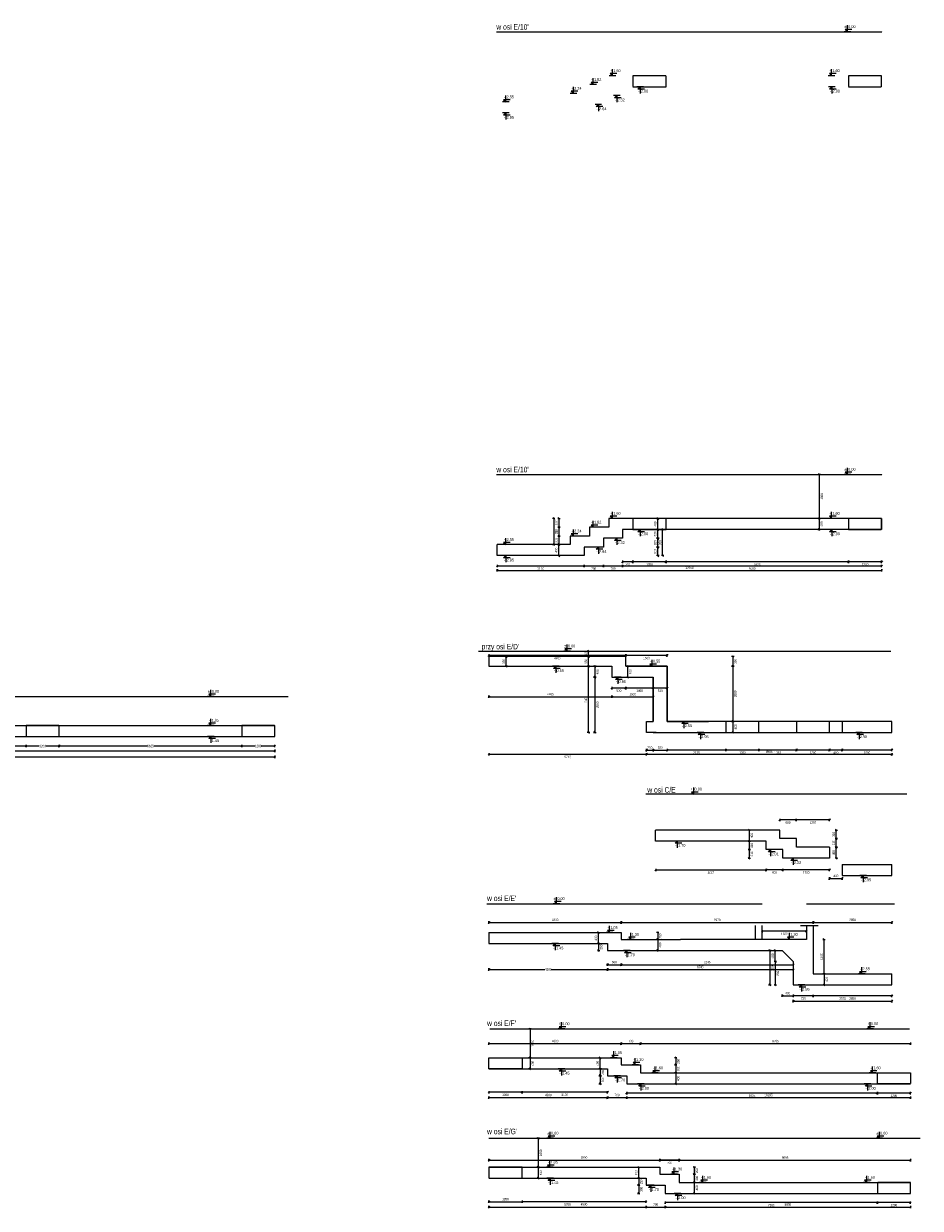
# Model space of a CAD drawing. Header units: millimetres. Extents: x -1893473 to 942156, y -534599 to 942944.
# Tile 4 of 16: x -232067 to -199528, y -241505 to -198500. Entities that reach past the tile are written whole.
import ezdxf
from ezdxf.enums import TextEntityAlignment as Align

# ---------------------------------------------------------------- set-up
doc = ezdxf.new("R2010")
doc.units = ezdxf.units.MM
doc.header["$LTSCALE"] = 0.2
doc.linetypes.add('HIDDEN', pattern=[9.525, 6.35, -3.175])
doc.layers.add('AutoCAD_Structural_Detailing_symbole graficzne', color=7, linetype='Continuous')
for name, color, linetype, lineweight in [('P-Linia4', 253, 'Continuous', 13), ('P-Opis fundamenty', 193, 'Continuous', 9), ('P-Przerywana', 13, 'HIDDEN', 18), ('P-Wymiar', 142, 'Continuous', 9)]:
    doc.layers.add(name, color=color, linetype=linetype, lineweight=lineweight)
doc.styles.add('ROMANS', font='arial.ttf', dxfattribs={"width": 0.7})
doc.styles.add('STYLE1', font='ARIALN.TTF')
doc.dimstyles.new('A50', dxfattribs={"dimscale": 50, "dimtxt": 1.75, "dimasz": 0.05, "dimexe": 0, "dimexo": 0, "dimgap": 1, "dimtad": 1, "dimdec": 0, "dimrnd": 1, "dimdsep": 46, "dimtxsty": 'ROMANS', "dimblk": '[[[[[[[[', "dimcen": 2, "dimdle": 2, "dimse1": 1, "dimse2": 1, "dimclrd": 256, "dimclrt": 1, "dimadec": 0, "dimazin": 0, "dimtfac": 1, "dimtdec": 0, "dimtix": 1, "dimtmove": 2, "dimatfit": 3, "dimldrblk": '[[[[[[[[', "dimfxl": 1, "dimtvp": 0.6, "dimtolj": 1, "dimlwd": -1, "dimarcsym": 0})

# ---------------------------------------------------------------- blocks, each defined once
blk = doc.blocks.new('[[[[[[[[')
at = {"layer": 'P-Wymiar'}
for p, q in [((-13, -13), (13, 13)), ((0, 0), (-5, 0)), ((0, 18), (0, -18))]:
    blk.add_line(p, q, dxfattribs=at)
blk = doc.blocks.new('A$C6E807FF6')
at = {"layer": 'AutoCAD_Structural_Detailing_symbole graficzne', "color": 1, "lineweight": 0}
for p, q in [((14166.9, 16409.7), (13926.9, 16409.7)), ((13926.9, 16409.7), (14006.9, 16329.7)), ((14006.9, 16329.7), (14006.9, 16569.7)), ((14126.9, 16329.7), (13886.9, 16329.7)), ((17092.7, 15779.7), (17092.7, 16019.7)), ((13714, 15779.7), (13474, 15779.7)), ((13514, 15699.7), (13594, 15779.7)), ((13754, 15699.7), (13514, 15699.7)), ((13594, 15779.7), (13594, 15539.7)), ((17212.7, 15779.7), (16972.7, 15779.7)), ((17252.7, 15859.7), (17012.7, 15859.7)), ((17012.7, 15859.7), (17092.7, 15779.7)), ((15964.1, 15379.7), (15724.1, 15379.7)), ((15764.1, 15299.7), (15844.1, 15379.7)), ((16004.1, 15299.7), (15764.1, 15299.7)), ((15844.1, 15379.7), (15844.1, 15139.7)), ((1199.8, 14685.8), (959.8, 14685.8)), ((1239.8, 14765.8), (999.8, 14765.8)), ((999.8, 14765.8), (1079.8, 14685.8)), ((1079.8, 14685.8), (1079.8, 14925.8)), ((1079.8, 13635.8), (1079.8, 13875.8)), ((18364.1, 13779.7), (18124.1, 13779.7)), ((18164.1, 13699.7), (18244.1, 13779.7)), ((18244.1, 13779.7), (18244.1, 13539.7)), ((1199.8, 13635.8), (959.8, 13635.8)), ((1239.8, 13715.8), (999.8, 13715.8)), ((999.8, 13715.8), (1079.8, 13635.8)), ((18404.1, 13699.7), (18164.1, 13699.7)), ((18964.1, 13379.7), (18724.1, 13379.7)), ((18764.1, 13299.7), (18844.1, 13379.7)), ((18844.1, 13379.7), (18844.1, 13139.7)), ((24719.1, 13379.7), (24479.1, 13379.7)), ((24519.1, 13299.7), (24599.1, 13379.7)), ((24599.1, 13379.7), (24599.1, 13139.7)), ((1199.8, 13235.8), (959.8, 13235.8)), ((999.8, 13155.8), (1079.8, 13235.8)), ((1239.8, 13155.8), (999.8, 13155.8)), ((1079.8, 13235.8), (1079.8, 12995.8)), ((19004.1, 13299.7), (18764.1, 13299.7)), ((24759.1, 13299.7), (24519.1, 13299.7)), ((18764.3, 11215), (18524.3, 11215)), ((18524.3, 11215), (18604.3, 11135)), ((18604.3, 11135), (18604.3, 11375)), ((18724.3, 11135), (18484.3, 11135)), ((18123.3, 9435), (17883.3, 9435)), ((17923.3, 9355), (18003.3, 9435)), ((18163.3, 9355), (17923.3, 9355)), ((18003.3, 9435), (18003.3, 9195)), ((21511.9, 9125), (21271.9, 9125)), ((21311.9, 9045), (21391.9, 9125)), ((21551.9, 9045), (21311.9, 9045)), ((21391.9, 9125), (21391.9, 8885)), ((22323, 8815), (22083, 8815)), ((22123, 8735), (22203, 8815)), ((22363, 8735), (22123, 8735)), ((22203, 8815), (22203, 8575)), ((24865.8, 8185), (24625.8, 8185)), ((24665.8, 8105), (24745.8, 8185)), ((24745.8, 8185), (24745.8, 7945)), ((24905.8, 8105), (24665.8, 8105)), ((13624.9, 7162.1), (13624.9, 7402.1)), ((13744.9, 7162.1), (13504.9, 7162.1)), ((13784.9, 7242.1), (13544.9, 7242.1)), ((13544.9, 7242.1), (13624.9, 7162.1)), ((15668.1, 6112.1), (15428.1, 6112.1)), ((15708.1, 6192.1), (15468.1, 6192.1)), ((15468.1, 6192.1), (15548.1, 6112.1)), ((15548.1, 6112.1), (15548.1, 6352.1)), ((16319, 5862.1), (16319, 6102.1)), ((22079.1, 5862.1), (22079.1, 6102.1)), ((13695.7, 5712.1), (13455.7, 5712.1)), ((13495.7, 5632.1), (13575.7, 5712.1)), ((13735.7, 5632.1), (13495.7, 5632.1)), ((13575.7, 5712.1), (13575.7, 5472.1)), ((16439, 5862.1), (16199, 5862.1)), ((16479, 5942.1), (16239, 5942.1)), ((16239, 5942.1), (16319, 5862.1)), ((22199.1, 5862.1), (21959.1, 5862.1)), ((22239.1, 5942.1), (21999.1, 5942.1)), ((21999.1, 5942.1), (22079.1, 5862.1)), ((16289, 5462.1), (16049, 5462.1)), ((16089, 5382.1), (16169, 5462.1)), ((16329, 5382.1), (16089, 5382.1)), ((16169, 5462.1), (16169, 5222.1)), ((24697.3, 4612.1), (24697.3, 4852.1)), ((24817.3, 4612.1), (24577.3, 4612.1)), ((24857.3, 4692.1), (24617.3, 4692.1)), ((24617.3, 4692.1), (24697.3, 4612.1)), ((22628.8, 4212.1), (22388.8, 4212.1)), ((22428.8, 4132.1), (22508.8, 4212.1)), ((22668.8, 4132.1), (22428.8, 4132.1)), ((22508.8, 4212.1), (22508.8, 3972.1)), ((13919, 2616.4), (13679, 2616.4)), ((13959, 2696.4), (13719, 2696.4)), ((13719, 2696.4), (13799, 2616.4)), ((13799, 2616.4), (13799, 2856.4)), ((25119.4, 2616.4), (24879.4, 2616.4)), ((25159.4, 2696.4), (24919.4, 2696.4)), ((24919.4, 2696.4), (24999.4, 2616.4)), ((24999.4, 2616.4), (24999.4, 2856.4)), ((15702.1, 1566.4), (15702.1, 1806.4)), ((15822.1, 1566.4), (15582.1, 1566.4)), ((15862.1, 1646.4), (15622.1, 1646.4)), ((15622.1, 1646.4), (15702.1, 1566.4)), ((16600.9, 1316.4), (16360.9, 1316.4)), ((16640.9, 1396.4), (16400.9, 1396.4)), ((16400.9, 1396.4), (16480.9, 1316.4)), ((16480.9, 1316.4), (16480.9, 1556.4)), ((13919, 1166.4), (13679, 1166.4)), ((13719, 1086.4), (13799, 1166.4)), ((13959, 1086.4), (13719, 1086.4)), ((13799, 1166.4), (13799, 926.4)), ((15939, 916.4), (15699, 916.4)), ((15739, 836.4), (15819, 916.4)), ((15819, 916.4), (15819, 676.4)), ((17315.6, 1016.4), (17075.6, 1016.4)), ((17355.6, 1096.4), (17115.6, 1096.4)), ((17115.6, 1096.4), (17195.6, 1016.4)), ((17195.6, 1016.4), (17195.6, 1256.4)), ((25211.4, 1016.4), (24971.4, 1016.4)), ((25251.4, 1096.4), (25011.4, 1096.4)), ((25011.4, 1096.4), (25091.4, 1016.4)), ((25091.4, 1016.4), (25091.4, 1256.4)), ((15979, 836.4), (15739, 836.4)), ((16802.7, 616.4), (16562.7, 616.4)), ((16602.7, 536.4), (16682.7, 616.4)), ((16842.7, 536.4), (16602.7, 536.4)), ((16682.7, 616.4), (16682.7, 376.4)), ((25030, 616.4), (24790, 616.4)), ((24830, 536.4), (24910, 616.4)), ((25070, 536.4), (24830, 536.4)), ((24910, 616.4), (24910, 376.4)), ((13555, -1276.4), (13315, -1276.4)), ((13315, -1276.4), (13395, -1356.4)), ((13555, -1276.4), (13315, -1276.4)), ((13315, -1276.4), (13395, -1356.4)), ((13395, -1356.4), (13395, -1116.4)), ((13395, -1356.4), (13395, -1116.4)), ((25496.3, -1276.4), (25256.3, -1276.4)), ((25256.3, -1276.4), (25336.3, -1356.4)), ((25336.3, -1356.4), (25336.3, -1116.4)), ((13515, -1356.4), (13275, -1356.4)), ((13515, -1356.4), (13275, -1356.4)), ((25456.3, -1356.4), (25216.3, -1356.4)), ((13495.9, -2406.4), (13255.9, -2406.4)), ((13535.9, -2326.4), (13295.9, -2326.4)), ((13295.9, -2326.4), (13375.9, -2406.4)), ((13375.9, -2406.4), (13375.9, -2166.4)), ((18048.5, -2576.4), (17808.5, -2576.4)), ((17808.5, -2576.4), (17888.5, -2656.4)), ((17888.5, -2656.4), (17888.5, -2416.4)), ((13515, -2806.4), (13275, -2806.4)), ((13315, -2886.4), (13395, -2806.4)), ((13555, -2886.4), (13315, -2886.4)), ((13395, -2806.4), (13395, -3046.4)), ((18008.5, -2656.4), (17768.5, -2656.4)), ((19055, -2956.4), (18815, -2956.4)), ((19095, -2876.4), (18855, -2876.4)), ((18855, -2876.4), (18935, -2956.4)), ((18935, -2956.4), (18935, -2716.4)), ((25001.5, -2956.4), (24761.5, -2956.4)), ((25041.5, -2876.4), (24801.5, -2876.4)), ((24801.5, -2876.4), (24881.5, -2956.4)), ((24881.5, -2956.4), (24881.5, -2716.4)), ((17162.6, -3056.4), (16922.6, -3056.4)), ((16962.6, -3136.4), (17042.6, -3056.4)), ((17202.6, -3136.4), (16962.6, -3136.4)), ((17042.6, -3056.4), (17042.6, -3296.4)), ((18128.7, -3356.4), (17888.7, -3356.4)), ((17928.7, -3436.4), (18008.7, -3356.4)), ((18168.7, -3436.4), (17928.7, -3436.4)), ((18008.7, -3356.4), (18008.7, -3596.4))]:
    blk.add_line(p, q, dxfattribs=at)
at = {"layer": 'P-Opis fundamenty', "color": 2}
for points in [[(25789, 13779.7), (17634, 13779.7), (17634, 14179.7), (17634, 14179.7), (17634, 14579.7), (17634, 14579.7), (17634, 14979.7), (17634, 14979.7), (17634, 15379.7), (17634, 15379.7), (17634, 15779.7), (16134, 15779.7), (16134, 16129.7), (11169, 16129.7)], [(-22629.9, 14485.8), (-20329.9, 14485.8), (-20329.9, 14235.8), (-19629.9, 14235.8), (-19629.9, 13935.8), (-18929.9, 13935.8), (-18929.9, 13635.8), (3395, 13635.8)], [(23529, 9215), (22328.5, 9215), (22328.5, 9525), (21728.5, 9525), (21728.5, 9835), (17218.5, 9835)], [(23989, 8585), (25789, 8585)], [(11169, 6112.1), (15969, 6112.1), (15969, 5862.1), (16669, 5862.1), (16669, 5862.1), (18118.9, 5862.1)], [(22689, 6366.6), (22689, 5862.1), (19219, 5862.1), (19219, 5862.1), (18118.9, 5862.1)], [(22939, 6366.6), (22939, 4612.1), (25789, 4612.1)], [(11169, 1566.4), (15969, 1566.4), (15969, 1316.4), (16669, 1316.4), (16669, 1016.4), (26464, 1016.4)], [(11169, -2406.4), (17369, -2406.4), (17369, -2656.4), (18069, -2656.4), (18069, -2956.4), (26464, -2956.4)]]:
    blk.add_lwpolyline(points, dxfattribs=at)
at = {"layer": 'P-Opis fundamenty', "color": 1}
for points in [[(11169, 16129.7), (11169, 15779.7), (15634, 15779.7), (15634, 15379.7), (17134, 15379.7), (17134, 13779.7)], [(16134, 15779.7), (17634, 15779.7), (17634, 13779.7), (19134, 13779.7)], [(17234, 13379.7), (16884, 13379.7), (16884, 13779.7), (17134, 13779.7), (17134, 15379.7)], [(-20829.9, 14135.8), (-20829.9, 13835.8), (-20129.9, 13835.8), (-20129.9, 13535.8), (-19429.9, 13535.8), (-19429.9, 13235.8), (3395, 13235.8), (3395, 13635.8)], [(19134, 13379.7), (25789, 13379.7), (25789, 13779.7)], [(17134, 13379.7), (18834, 13379.7)], [(17134, 13379.7), (19134, 13379.7)], [(23529, 9215), (23529, 8815), (21828.5, 8815), (21828.5, 9125), (21228.5, 9125), (21228.5, 9435), (17218.5, 9435), (17218.5, 9835)], [(23989, 8585), (23989, 8185), (25789, 8185), (25789, 8585)], [(11169, 6112.1), (11169, 5712.1), (15469, 5712.1), (15469, 5462.1), (16169, 5462.1), (16169, 5462.1), (18118.9, 5462.1)], [(18118.9, 5462.1), (19219, 5462.1)], [(19219, 5462.1), (19719, 5462.1), (19719, 5462.1), (21814, 5462.1), (22214, 5062.1), (22214, 4212.1), (25789, 4212.1), (25789, 4612.1)], [(11169, 1166.4), (15469, 1166.4), (15469, 916.4), (16169, 916.4), (16169, 616.4), (26464, 616.4)], [(11169, -2806.4), (16869, -2806.4), (16869, -3056.4), (17569, -3056.4), (17569, -3356.4), (26464, -3356.4), (26464, -2956.4)]]:
    blk.add_lwpolyline(points, dxfattribs=at)
at = {"layer": 'P-Opis fundamenty'}
blk.add_lwpolyline([(-23007.8, 14685.8), (3884.1, 14685.8)], dxfattribs=at)
at = {"layer": 'P-Opis fundamenty', "color": 3}
blk.add_lwpolyline([(22472.4, 6366.6), (23113.1, 6366.6)], dxfattribs=at)
at = {"layer": 'P-Przerywana', "color": 84, "true_color": 0x269900}
for points in [[(10791.2, 16329.7), (25758.9, 16329.7)], [(26328.9, 11135), (16860.3, 11135)], [(11089.7, 7162.1), (21089, 7162.1)], [(22689, 7162.1), (25884.4, 7162.1)], [(11205.7, 2616.4), (26427.3, 2616.4)], [(11169, -1356.4), (26822.9, -1356.4)]]:
    blk.add_lwpolyline(points, dxfattribs=at)
at = {"layer": 'P-Przerywana'}
for points in [[(19769, 13379.7), (20969, 13379.7), (20969, 13779.7), (19769, 13779.7)], [(22329, 13379.7), (23529, 13379.7), (23529, 13779.7), (22329, 13779.7)], [(23989, 13379.7), (25789, 13379.7), (25789, 13779.7), (23989, 13779.7)], [(-5630, 13235.8), (-4430, 13235.8), (-4430, 13635.8), (-5630, 13635.8)], [(2195, 13235.8), (3395, 13235.8), (3395, 13635.8), (2195, 13635.8)], [(12369, 1566.4), (12369, 1166.4), (11169, 1166.4), (11169, 1566.4)], [(26464, 1016.4), (26464, 616.4), (25264, 616.4), (25264, 1016.4)], [(11169, -2806.4), (12369, -2806.4), (12369, -2406.4), (11169, -2406.4)], [(25264, -3356.4), (26464, -3356.4), (26464, -2956.4), (25264, -2956.4)]]:
    blk.add_lwpolyline(points, close=True, dxfattribs=at)
at = {"layer": 'AutoCAD_Structural_Detailing_symbole graficzne', "color": 2, "style": 'STYLE1'}
for s, p in [('±', (13980.2, 16436.4)), ('-', (17066, 15886.4)), ('±', (1053.1, 14792.4)), ('-', (1053.1, 13742.4)), ('±', (18577.6, 11241.7)), ('±', (13598.2, 7268.8)), ('-', (15521.4, 6218.8)), ('-', (16292.3, 5968.8)), ('-', (22052.5, 5968.8)), ('-', (24670.6, 4718.8)), ('±', (13772.3, 2723)), ('±', (24972.7, 2723)), ('-', (15675.5, 1673)), ('-', (16454.2, 1423)), ('-', (17169, 1123)), ('-', (25064.7, 1123)), ('±', (13368.3, -1249.7)), ('±', (13368.3, -1249.7)), ('±', (25309.6, -1249.7)), ('-', (13349.2, -2299.7)), ('-', (17861.8, -2549.7)), ('-', (18908.4, -2849.7)), ('-', (24854.8, -2849.7))]:
    blk.add_text(s, height=100, dxfattribs=at).set_placement(p, align=Align.BOTTOM_RIGHT)
for s, p in [('0.00 ', (14033.6, 16436.4)), ('0.55 ', (17119.4, 15886.4)), ('0.00 ', (1106.4, 14792.4)), ('1.05 ', (1106.4, 13742.4)), ('0.00 ', (18631, 11241.7)), ('0.00 ', (13651.5, 7268.8)), ('1.05 ', (15574.7, 6218.8)), ('1.30 ', (16345.7, 5968.8)), ('1.30 ', (22105.8, 5968.8)), ('2.55 ', (24723.9, 4718.8)), ('0.00 ', (13825.7, 2723)), ('0.00 ', (25026.1, 2723)), ('1.05 ', (15728.8, 1673)), ('1.30 ', (16507.6, 1423)), ('1.60 ', (17222.3, 1123)), ('1.60 ', (25118.1, 1123)), ('0.00 ', (13421.7, -1249.7)), ('0.00 ', (13421.7, -1249.7)), ('0.00 ', (25363, -1249.7)), ('1.05 ', (13402.6, -2299.7)), ('1.30 ', (17915.2, -2549.7)), ('1.60 ', (18961.7, -2849.7)), ('1.60 ', (24908.1, -2849.7))]:
    blk.add_text(s, height=100, dxfattribs=at).set_placement(p, align=Align.BOTTOM_LEFT)
for p in [(13567.3, 15673), (15817.4, 15273), (18217.4, 13673), (1053.1, 13129.1), (18817.4, 13273), (24572.4, 13273), (17976.6, 9328.3), (21365.2, 9018.3), (22176.3, 8708.3), (24719.2, 8078.3), (13549.1, 5605.5), (16142.3, 5355.5), (22482.1, 4105.5), (13772.3, 1059.7), (15792.3, 809.7), (16656, 509.7), (24883.4, 509.7), (13368.3, -2913.1), (17016, -3163.1), (17982, -3463.1)]:
    blk.add_text('-', height=100, dxfattribs=at).set_placement(p, align=Align.TOP_RIGHT)
for s, p in [('0.55 ', (13620.7, 15673)), ('0.95 ', (15870.8, 15273)), ('2.55 ', (18270.8, 13673)), ('1.45 ', (1106.4, 13129.1)), ('2.95 ', (18870.8, 13273)), ('2.95 ', (24625.8, 13273)), ('1.70 ', (18030, 9328.3)), ('2.01 ', (21418.6, 9018.3)), ('2.32 ', (22229.7, 8708.3)), ('2.95 ', (24772.5, 8078.3)), ('1.45 ', (13602.4, 5605.5)), ('1.70 ', (16195.7, 5355.5)), ('2.95 ', (22535.5, 4105.5)), ('1.45 ', (13825.7, 1059.7)), ('1.70 ', (15845.7, 809.7)), ('2.00 ', (16709.3, 509.7)), ('2.00 ', (24936.7, 509.7)), ('1.45 ', (13421.7, -2913.1)), ('1.70 ', (17069.3, -3163.1)), ('2.00 ', (18035.3, -3463.1))]:
    blk.add_text(s, height=100, dxfattribs=at).set_placement(p, align=Align.TOP_LEFT)
at = {"layer": 'P-Linia4', "color": 6, "lineweight": 30, "char_height": 200, "attachment_point": 1, "style": 'ROMANS'}
for s, insert in [("przy osi E/D'", (10902.9, 16594.2)), ('w osi C/E', (16916, 11394.3)), ("w osi E/E'", (11099.3, 7458.2)), ("w osi E/F'", (11099.3, 2921.8)), ("w osi E/G'", (11099.3, -1007.4))]:
    blk.add_mtext_dynamic_manual_height_columns(s, width=1808.888, gutter_width=62.5, heights=[0], dxfattribs=dict(at, insert=insert))
at = {"layer": 'P-Opis fundamenty'}
blk.add_linear_dim(base=(11796.4, 16129.7), p1=(11830.2, 15779.7), p2=(11830.2, 16129.7), angle=90, dimstyle='A50', dxfattribs=at).render()
at = {"layer": 'P-Wymiar'}
for base, p1, p2 in [((15634, 14677.1), (11169, 17871.2), (15634, 17871.2)), ((17134, 14674), (15634, 17573.6), (17134, 17471.2)), ((11169, 16173.9), (16134, 16129.7), (11169, 16129.7)), ((16134, 16172), (17634, 15445.3), (16134, 15445.3)), ((11169, 12582.5), (16884, 13379.7), (11169, 15779.7)), ((15634, 14987.5), (16134, 15866.8), (15634, 15579.7)), ((16134, 14987.5), (17134, 14979.7), (16134, 15866.8)), ((17134, 14987.5), (17634, 14979.7), (17134, 14979.7)), ((3395, 12494.7), (-22629.9, 14135.8), (3395, 13235.8)), ((17134, 12735.4), (16884, 13779.7), (17134, 13779.7)), ((17634, 12737.7), (17134, 13591.3), (17634, 13779.7)), ((17634, 12737.7), (19769, 13379.7), (17634, 13779.7)), ((25789, 12585.5), (16884, 13463.5), (25789, 13509.2)), ((19769, 12737.7), (20969, 13379.7), (19769, 13379.7)), ((20969, 12737.7), (22329, 13379.7), (20969, 13379.7)), ((22329, 12737.7), (23529, 13379.7), (22329, 13379.7)), ((23529, 12737.7), (23989, 13379.7), (23529, 13379.7)), ((23989, 12737.7), (25789, 13379.7), (23989, 13379.7)), ((21721.5, 10200.4), (22321.5, 9215), (21721.5, 9525)), ((22321.5311, 10200.3514), (23529.0063, 9214.9873), (22321.5311, 9214.9873)), ((17221.5, 8382.5), (21228.5, 9374.2), (17221.5, 9459.6)), ((21228.5, 8385.1), (21828.5, 8874.5), (21228.5, 9169.6)), ((21828.5311, 8385.0533), (23529.0063, 8814.9873), (21828.5311, 8874.4922)), ((23989, 8075.2), (23529, 8815), (23989, 8585)), ((15969, 6479.2), (11169, 6112.1), (15969, 6112.1)), ((22939, 6479.2), (15969, 6112.1), (22939, 6001)), ((25789, 6479.2), (22939, 6001), (25789, 4612.1)), ((22214, 4768.7), (15469, 5462.1), (22214, 4637.1)), ((22214, 3820.1), (21814, 5462.1), (22214, 5062.1)), ((22214, 4947.5), (15969, 3869.5), (22214, 4896)), ((22214, 3811.3), (22939, 4612.1), (22214, 4212.1)), ((22939, 3811.3), (25789, 4212.1), (22939, 4612.1)), ((25789, 3624.8), (22214, 4212.1), (25789, 4212.1)), ((15969, 2080.7), (11169, 1566.4), (15969, 1566.4)), ((16669, 2080.7), (15969, 1566.4), (16669, 1316.4)), ((26464, 2080.7), (16669, 1316.4), (26464, 1016.4)), ((15469, 121), (11169, 1166.4), (15469, 1166.4)), ((11169, 314.4), (12369, 1166.4), (11169, 1166.4)), ((12369, 314.4), (15469, 1166.4), (12369, 1166.4)), ((16169, 121), (15469, 1166.4), (16169, 616.4)), ((26464, 121), (16169, 616.4), (26464, 616.4)), ((16169, 283.5), (25264, 616.4), (16169, 616.4)), ((25264, 283.5), (26464, 616.4), (25264, 616.4)), ((18069, -2149.9), (11169, -2664.2), (18069, -2914.2)), ((17369, -2149.9), (18069, -2914.2), (17369, -2664.2)), ((26464, -2149.9), (17369, -2664.2), (26464, -3214.2)), ((12369, -3658.4), (11169, -2806.4), (12369, -2606.4)), ((16869, -3851.8), (11169, -2806.4), (16869, -2806.4)), ((12369, -3658.4), (16869, -2806.4), (12369, -2806.4)), ((17569, -3851.8), (16869, -2806.4), (17569, -3356.4)), ((26464, -3851.8), (17569, -3356.4), (26464, -3356.4)), ((17569, -3689.2), (25264, -3356.4), (17569, -3356.4)), ((25264, -3689.2), (26464, -3356.4), (25264, -3356.4))]:
    blk.add_linear_dim(base=base, p1=p1, p2=p2, dimstyle='A50', dxfattribs=at).render()
for base, p1, p2 in [((14784.3, 16329.7), (14827.4, 16129.7), (14784.3, 16329.7)), ((14784.3, 16129.7), (14827.4, 15779.7), (14827.4, 16129.7)), ((20017, 15779.7), (15950.7, 16129.7), (16917, 15779.7)), ((14782.4, 15779.7), (19134, 13379.7), (15599.9, 15779.7)), ((15011.3, 15379.7), (15634, 15779.7), (15634, 15379.7)), ((16199.9, 15379.7), (16194.9, 15779.7), (16194.9, 15379.7)), ((20017, 13779.7), (16917, 15779.7), (20168.6, 13779.7)), ((15011.3, 13379.7), (15634, 15379.7), (19134, 13379.7)), ((20023.3, 13379.7), (20103.6, 13779.7), (20103.6, 13379.7)), ((20615.6, 9435), (20790.8, 9835), (20790.8, 9435)), ((20615.6, 9125), (20790.8, 9435), (21221.5, 9125)), ((23773.4, 9835), (22321.5, 9525), (21721.5, 9835)), ((23773.4, 9525), (23529, 9215), (22321.5, 9525)), ((20615.6, 8815), (21221.5, 9125), (21821.5, 8815)), ((23773.4, 9215), (23529, 8815), (23529, 9215)), ((15146.4, 6112.1), (14867.8, 5712.1), (14973.5, 6112.1)), ((17291.9, 5862.1), (15969, 6112.1), (15969, 5862.1)), ((15148, 5462.1), (15469, 5712.1), (15469, 5462.1)), ((17291.9, 5462.1), (15969, 5862.1), (17291.9, 5462.1)), ((23330.9, 5862.1), (23402, 4612.1), (22689, 5862.1)), ((21360.1, 4212.1), (21688, 5462.1), (22214, 4212.1)), ((21559.6, 5462.1), (22214, 5062.1), (21814, 5462.1)), ((21559.6, 4212.1), (22214, 5062.1), (22214, 4212.1)), ((23330.9, 4212.1), (23402, 4612.1), (23402, 4212.1)), ((12660.1, 1566.4), (12668.2, 2616.4), (12668.2, 1566.4)), ((12660.1, 1166.4), (12668.2, 1566.4), (12681, 1166.4)), ((15202.7, 1566.4), (15017.9, 1166.4), (15017.9, 1566.4)), ((17947.5, 1316.4), (15969, 1566.4), (15969, 1316.4)), ((17947.5, 1016.4), (15969, 1316.4), (17822.7, 1016.4)), ((15204.8, 916.4), (15469, 1166.4), (15469, 916.4)), ((15204.8, 616.4), (15469, 916.4), (16169, 616.4)), ((17946.9, 616.4), (17681.8, 1016.4), (17681.8, 616.4)), ((12956.8, -2406.4), (12765.7, -1356.4), (12765.7, -2406.4)), ((12956.8, -2806.4), (12765.7, -2406.4), (12956.8, -2806.4)), ((16602.7, -2406.4), (16417.9, -2806.4), (16417.9, -2406.4)), ((18620.2, -2656.4), (18041.7, -2406.4), (18041.7, -2656.4)), ((16604.8, -3056.4), (16869, -2806.4), (16869, -3056.4)), ((18620.2, -3356.4), (17681.8, -2956.4), (17681.8, -3356.4)), ((18620.2, -2956.4), (18041.7, -2656.4), (18495.4, -2956.4)), ((16604.8, -3356.4), (16869, -3056.4), (17569, -3356.4))]:
    blk.add_linear_dim(base=base, p1=p1, p2=p2, angle=90, dimstyle='A50', dxfattribs=at).render()
for base, p1, p2 in [((3395, 12709.9), (-19429.9, 13535.8), (3395, 13235.8)), ((15969, 4947.5), (15469, 4019.5), (15969, 3869.5))]:
    blk.add_linear_dim(base=base, p1=p1, p2=p2, dimstyle='A50', override={"dimtmove": 0}, dxfattribs=at).render()
for base, p1, p2, location in [((-13905, 12884.9), (-5630, 13235.8), (-13905, 13235.8), (-9767.5, 12884.9)), ((-5630, 12884.9), (-4430, 13235.8), (-5630, 13235.8), (-5030, 12884.9)), ((-4430, 12884.9), (2195, 13235.8), (-4430, 13235.8), (-1117.5, 12884.9)), ((2195, 12884.9), (3395, 13235.8), (2195, 13235.8), (2795, 12884.9)), ((15469, 4772.5), (11169, 4019.5), (15469, 4019.5), (13319, 4772.5))]:
    blk.add_linear_dim(base=base, p1=p1, p2=p2, location=location, dimstyle='A50', override={"dimtmove": 0}, dxfattribs=at).render()
blk = doc.blocks.new('A$C28E523AC')
at = {"layer": 'AutoCAD_Structural_Detailing_symbole graficzne', "color": 1, "lineweight": 0}
for p, q in [((3685.3, 5072.5), (3685.3, 5312.5)), ((3805.3, 5072.5), (3565.3, 5072.5)), ((3845.3, 5152.5), (3605.3, 5152.5)), ((3605.3, 5152.5), (3685.3, 5072.5)), ((-4719.6, 3472.5), (-4959.6, 3472.5)), ((-4679.6, 3552.5), (-4919.6, 3552.5)), ((-4919.6, 3552.5), (-4839.6, 3472.5)), ((-4839.6, 3472.5), (-4839.6, 3712.5)), ((3233.6, 3472.5), (2993.6, 3472.5)), ((3273.6, 3552.5), (3033.6, 3552.5)), ((3033.6, 3552.5), (3113.6, 3472.5)), ((3113.6, 3472.5), (3113.6, 3712.5)), ((-6257.2, 2832.5), (-6257.2, 3072.5)), ((-5416.9, 3152.5), (-5656.9, 3152.5)), ((-5376.9, 3232.5), (-5616.9, 3232.5)), ((-5616.9, 3232.5), (-5536.9, 3152.5)), ((-5536.9, 3152.5), (-5536.9, 3392.5)), ((-3715.8, 3072.5), (-3955.8, 3072.5)), ((-3915.8, 2992.5), (-3835.8, 3072.5)), ((-3835.8, 3072.5), (-3835.8, 2832.5)), ((3240.2, 3072.5), (3000.2, 3072.5)), ((3040.2, 2992.5), (3120.2, 3072.5)), ((3120.2, 3072.5), (3120.2, 2832.5)), ((-8549.3, 2602.5), (-8789.3, 2602.5)), ((-8789.3, 2602.5), (-8709.3, 2522.5)), ((-8709.3, 2522.5), (-8709.3, 2762.5)), ((-6137.2, 2832.5), (-6377.2, 2832.5)), ((-6097.2, 2912.5), (-6337.2, 2912.5)), ((-6337.2, 2912.5), (-6257.2, 2832.5)), ((-4566.3, 2752.5), (-4806.3, 2752.5)), ((-4766.3, 2672.5), (-4686.3, 2752.5)), ((-4526.3, 2672.5), (-4766.3, 2672.5)), ((-4686.3, 2752.5), (-4686.3, 2512.5)), ((-3675.8, 2992.5), (-3915.8, 2992.5)), ((3280.2, 2992.5), (3040.2, 2992.5)), ((-8589.3, 2522.5), (-8829.3, 2522.5)), ((-5233, 2432.5), (-5473, 2432.5)), ((-5433, 2352.5), (-5353, 2432.5)), ((-5193, 2352.5), (-5433, 2352.5)), ((-5353, 2432.5), (-5353, 2192.5)), ((-8589.3, 2122.5), (-8829.3, 2122.5)), ((-8789.3, 2042.5), (-8709.3, 2122.5)), ((-8549.3, 2042.5), (-8789.3, 2042.5)), ((-8709.3, 2122.5), (-8709.3, 1882.5))]:
    blk.add_line(p, q, dxfattribs=at)
at = {"layer": 'P-Opis fundamenty', "color": 1}
blk.add_lwpolyline([(4928.7, 3472.5), (4928.7, 3072.5), (-4471.2, 3072.5), (-4471.2, 2752.5), (-5171.2, 2752.5), (-5171.2, 2432.5), (-5871.2, 2432.5), (-5871.2, 2122.5), (-9021.2, 2122.5), (-9021.2, 2522.5)], dxfattribs=at)
at = {"layer": 'P-Opis fundamenty', "color": 2}
blk.add_lwpolyline([(4928.7, 3472.5), (-4971.2, 3472.5), (-4971.2, 3152.5), (-5671.2, 3152.5), (-5671.2, 2832.5), (-6371.2, 2832.5), (-6371.2, 2522.5), (-9021.2, 2522.5)], dxfattribs=at)
at = {"layer": 'P-Przerywana', "color": 84, "true_color": 0x269900}
blk.add_lwpolyline([(-9048.9, 5072.5), (4950.8, 5072.5)], dxfattribs=at)
at = {"layer": 'P-Przerywana'}
for points in [[(-4096.2, 3072.5), (-2896.2, 3072.5), (-2896.2, 3472.5), (-4096.2, 3472.5)], [(3728.7, 3072.5), (4928.7, 3072.5), (4928.7, 3472.5), (3728.7, 3472.5)]]:
    blk.add_lwpolyline(points, close=True, dxfattribs=at)
at = {"layer": 'AutoCAD_Structural_Detailing_symbole graficzne', "color": 2, "style": 'STYLE1'}
for s, p in [('±', (3658.6, 5179.2)), ('-', (-4866.3, 3579.2)), ('-', (3086.9, 3579.2)), ('-', (-6283.9, 2939.2)), ('-', (-5563.6, 3259.2)), ('-', (-8736, 2629.2))]:
    blk.add_text(s, height=100, dxfattribs=at).set_placement(p, align=Align.BOTTOM_RIGHT)
for s, p in [('0.00 ', (3712, 5179.2)), ('1.60 ', (-4812.9, 3579.2)), ('1.60 ', (3140.3, 3579.2)), ('2.24 ', (-6230.6, 2939.2)), ('1.92 ', (-5510.2, 3259.2)), ('2.55 ', (-8682.6, 2629.2))]:
    blk.add_text(s, height=100, dxfattribs=at).set_placement(p, align=Align.BOTTOM_LEFT)
for p in [(-4713, 2645.8), (-3862.4, 2965.8), (3093.5, 2965.8), (-5379.7, 2325.8), (-8736, 2015.8)]:
    blk.add_text('-', height=100, dxfattribs=at).set_placement(p, align=Align.TOP_RIGHT)
for s, p in [('2.32 ', (-4659.7, 2645.8)), ('2.00 ', (-3809.1, 2965.8)), ('2.00 ', (3146.9, 2965.8)), ('2.64 ', (-5326.3, 2325.8)), ('2.95 ', (-8682.6, 2015.8))]:
    blk.add_text(s, height=100, dxfattribs=at).set_placement(p, align=Align.TOP_LEFT)
at = {"layer": 'P-Linia4', "color": 6, "lineweight": 30, "insert": (-9054.2, 5347.9), "char_height": 200, "attachment_point": 1, "style": 'ROMANS'}
blk.add_mtext_dynamic_manual_height_columns("w osi E/10'", width=1808.888, gutter_width=62.5, heights=[0], dxfattribs=at)
at = {"layer": 'P-Wymiar'}
for base, p1, p2 in [((2666.6, 3472.5), (4950.8, 5072.5), (4928.7, 3472.5)), ((-6974.3, 2522.5), (-4196.8, 3472.5), (-6831.9, 2522.5)), ((-6780.8, 3472.5), (-5671.2, 3152.5), (-4971.2, 3472.5)), ((-3194.8, 3472.5), (-4196.4, 3072.5), (-3371.5, 3472.5)), ((2656.3, 3072.5), (2456.7, 3472.5), (2456.7, 3072.5)), ((-6780.8, 3152.5), (-6371.2, 2832.5), (-5671.2, 3152.5)), ((-3021.5, 3072.5), (-5871.2, 2122.5), (-4137.7, 3072.5)), ((-3194.8, 3072.5), (-4896.4, 2752.5), (-4196.4, 3072.5)), ((-6780.8, 2832.5), (-6371.2, 2522.5), (-6371.2, 2832.5)), ((-3194.8, 2752.5), (-5596.4, 2432.5), (-4896.4, 2752.5)), ((-6786.9, 2522.5), (-6720.5, 2122.5), (-6720.5, 2522.5)), ((-3194.8, 2432.5), (-5596.4, 2122.5), (-5596.4, 2432.5))]:
    blk.add_linear_dim(base=base, p1=p1, p2=p2, angle=90, dimstyle='A50', dxfattribs=at).render()
for base, p1, p2 in [((4928.7, 1588.3), (-9021.2, 2322.5), (4928.7, 3072.5)), ((-5171.2, 1746.8), (-4471.2, 3072.5), (-5171.2, 2752.5)), ((-4471.2, 1896.8), (-4096.2, 3272.5), (-4471.2, 3072.5)), ((-4471.2, 1746.8), (4928.7, 3072.5), (-4471.2, 3072.5)), ((-4096.2, 1896.8), (-2896.2, 3272.5), (-4096.2, 3272.5)), ((-2896.2, 1896.8), (3728.7, 3072.5), (-2896.2, 3272.5)), ((3728.7, 1896.8), (4928.7, 3072.5), (3728.7, 3072.5)), ((-5871.2, 1746.8), (-5171.2, 2752.5), (-5871.2, 2432.5)), ((-9021.2, 1746.8), (-5871.2, 2432.5), (-9021.2, 2122.5))]:
    blk.add_linear_dim(base=base, p1=p1, p2=p2, dimstyle='A50', dxfattribs=at).render()

msp = doc.modelspace()

# ---------------------------------------------------------------- linework, layer by layer
at = {"layer": 'AutoCAD_Structural_Detailing_symbole graficzne', "color": 1, "lineweight": 0}
for p, q in [((-202174.2039, -198791.73895), (-202174.2039, -198551.73895)), ((-202054.2039, -198791.73895), (-202294.2039, -198791.73895)), ((-202014.2039, -198711.73895), (-202254.2039, -198711.73895)), ((-202254.2039, -198711.73895), (-202174.2039, -198791.73895)), ((-210579.11631, -200391.73895), (-210819.11631, -200391.73895)), ((-210539.11631, -200311.73895), (-210779.11631, -200311.73895)), ((-210779.11631, -200311.73895), (-210699.11631, -200391.73895)), ((-210699.11631, -200391.73895), (-210699.11631, -200151.73895)), ((-202625.91169, -200391.73895), (-202865.91169, -200391.73895)), ((-202585.91169, -200311.73895), (-202825.91169, -200311.73895)), ((-202825.91169, -200311.73895), (-202745.91169, -200391.73895)), ((-202745.91169, -200391.73895), (-202745.91169, -200151.73895)), ((-212116.73381, -201031.73895), (-212116.73381, -200791.73895)), ((-211276.43099, -200711.73895), (-211516.43099, -200711.73895)), ((-211236.43099, -200631.73895), (-211476.43099, -200631.73895)), ((-211476.43099, -200631.73895), (-211396.43099, -200711.73895)), ((-211396.43099, -200711.73895), (-211396.43099, -200471.73895)), ((-209575.28986, -200791.73895), (-209815.28986, -200791.73895)), ((-209775.28986, -200871.73895), (-209695.28986, -200791.73895)), ((-209695.28986, -200791.73895), (-209695.28986, -201031.73895)), ((-202619.30045, -200791.73895), (-202859.30045, -200791.73895)), ((-202819.30045, -200871.73895), (-202739.30045, -200791.73895)), ((-202739.30045, -200791.73895), (-202739.30045, -201031.73895)), ((-214408.8286, -201261.73895), (-214648.8286, -201261.73895)), ((-214648.8286, -201261.73895), (-214568.8286, -201341.73895)), ((-214568.8286, -201341.73895), (-214568.8286, -201101.73895)), ((-211996.73381, -201031.73895), (-212236.73381, -201031.73895)), ((-211956.73381, -200951.73895), (-212196.73381, -200951.73895)), ((-212196.73381, -200951.73895), (-212116.73381, -201031.73895)), ((-210425.86009, -201111.73895), (-210665.86009, -201111.73895)), ((-210625.86009, -201191.73895), (-210545.86009, -201111.73895)), ((-210385.86009, -201191.73895), (-210625.86009, -201191.73895)), ((-210545.86009, -201111.73895), (-210545.86009, -201351.73895)), ((-209535.28986, -200871.73895), (-209775.28986, -200871.73895)), ((-202579.30045, -200871.73895), (-202819.30045, -200871.73895)), ((-214448.8286, -201341.73895), (-214688.8286, -201341.73895)), ((-211092.52393, -201431.73895), (-211332.52393, -201431.73895)), ((-211292.52393, -201511.73895), (-211212.52393, -201431.73895)), ((-211052.52393, -201511.73895), (-211292.52393, -201511.73895)), ((-211212.52393, -201431.73895), (-211212.52393, -201671.73895)), ((-214448.8286, -201741.73895), (-214688.8286, -201741.73895)), ((-214648.8286, -201821.73895), (-214568.8286, -201741.73895)), ((-214408.8286, -201821.73895), (-214648.8286, -201821.73895)), ((-214568.8286, -201741.73895), (-214568.8286, -201981.73895))]:
    msp.add_line(p, q, dxfattribs=at)
at = {"layer": 'P-Przerywana', "color": 84, "true_color": 0x269900}
msp.add_lwpolyline([(-214908.45357, -198791.73895), (-200908.73348, -198791.73895)], dxfattribs=at)
at = {"layer": 'P-Przerywana'}
for points in [[(-209955.70247, -200791.73895), (-208755.70247, -200791.73895), (-208755.70247, -200391.73895), (-209955.70247, -200391.73895)], [(-202130.78476, -200791.73895), (-200930.78476, -200791.73895), (-200930.78476, -200391.73895), (-202130.78476, -200391.73895)]]:
    msp.add_lwpolyline(points, close=True, dxfattribs=at)
at = {"layer": 'P-Wymiar'}
for points in [[(-203912.06479, -231745.69749), (-205512.06479, -231745.69749), (-205512.06479, -231233.70196)], [(-203662.06479, -231745.69749), (-205262.06479, -231745.69749), (-205262.06479, -231233.70196)]]:
    msp.add_lwpolyline(points, dxfattribs=at)

# ---------------------------------------------------------------- block references
for name, p in [('A$C28E523AC', (-205859.51559, -219934.19961)), ('A$C6E807FF6', (-226351.07109, -237607.83974))]:
    msp.add_blockref(name, p, dxfattribs=at)

# ---------------------------------------------------------------- texts
at = {"layer": 'AutoCAD_Structural_Detailing_symbole graficzne', "color": 2, "style": 'STYLE1'}
for s, p in [('±', (-202200.87057, -198685.07228)), ('-', (-210725.78297, -200285.07228)), ('-', (-202772.57836, -200285.07228)), ('-', (-211423.09766, -200605.07228)), ('-', (-214595.49527, -201235.07228)), ('-', (-212143.40047, -200925.07228))]:
    msp.add_text(s, height=100, dxfattribs=at).set_placement(p, align=Align.BOTTOM_RIGHT)
for s, p in [('0.00 ', (-202147.53723, -198685.07228)), ('1.60 ', (-210672.44964, -200285.07228)), ('1.60 ', (-202719.24503, -200285.07228)), ('2.24 ', (-212090.06714, -200925.07228)), ('1.92 ', (-211369.76433, -200605.07228)), ('2.55 ', (-214542.16193, -201235.07228))]:
    msp.add_text(s, height=100, dxfattribs=at).set_placement(p, align=Align.BOTTOM_LEFT)
for s, p in [('2.32 ', (-210519.19342, -201218.40561)), ('2.00 ', (-209668.62319, -200898.40561)), ('2.00 ', (-202712.63379, -200898.40561)), ('2.64 ', (-211185.85727, -201538.40561)), ('2.95 ', (-214542.16193, -201848.40561))]:
    msp.add_text(s, height=100, dxfattribs=at).set_placement(p, align=Align.TOP_LEFT)
for p in [(-209721.95652, -200898.40561), (-202765.96712, -200898.40561), (-211239.1906, -201538.40561), (-210572.52676, -201218.40561), (-214595.49527, -201848.40561)]:
    msp.add_text('-', height=100, dxfattribs=at).set_placement(p, align=Align.TOP_RIGHT)
at = {"layer": 'P-Linia4', "color": 6, "lineweight": 30, "insert": (-214913.69884, -198516.39269), "char_height": 200, "attachment_point": 1, "style": 'ROMANS'}
msp.add_mtext_dynamic_manual_height_columns("w osi E/10'", width=1808.8876152, gutter_width=62.5, heights=[0], dxfattribs=at)

# ---------------------------------------------------------------- dimensions: what is measured, and where the dimension line sits
at = {"layer": 'P-Wymiar'}
msp.add_linear_dim(base=(-205262.06479, -231449.63328), p1=(-203662.06479, -231411.74161), p2=(-205262.06479, -231411.74161), dimstyle='A50', dxfattribs=at).render()

doc.saveas('drawing.dxf')
